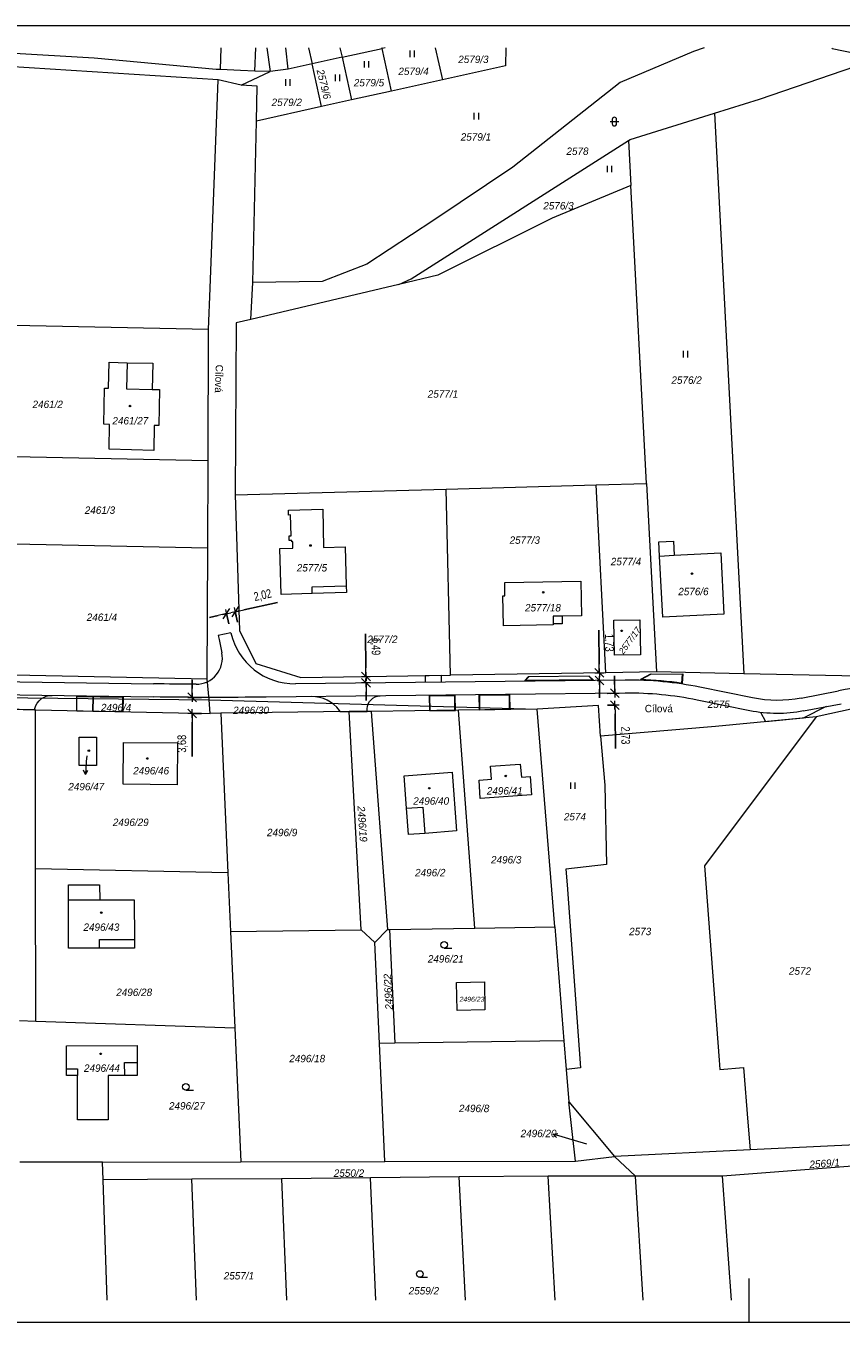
# Model space of a CAD drawing. Header units: metres. Extents: x -457134 to -456294, y -1111357 to -1111060.
# Tile 2 of 4: x -456880 to -456693, y -1111357 to -1111060. Entities that reach past the tile are written whole.
import ezdxf
from ezdxf.enums import TextEntityAlignment as Align

# ---------------------------------------------------------------- set-up
doc = ezdxf.new("R2010")
doc.units = ezdxf.units.M
doc.header["$MEASUREMENT"] = 0
doc.layers.get('0').update_dxf_attribs({"lineweight": 13})
for name, color, linetype, lineweight in [('Hranice parcel', 7, 'Continuous', 13), ('HRANY NAVRH', 1, 'Continuous', 13), ('KOTY', 1, 'Continuous', 13), ('Parcelní čísla', 7, 'Continuous', 13), ('Pop  PČ popisy', 7, 'Continuous', 13), ('RAMECEK', 7, 'Continuous', 0), ('Vnitřní kresba', 7, 'Continuous', 0), ('Značky budov', 7, 'Continuous', 13), ('Značky kultur', 7, 'Continuous', 13)]:
    doc.layers.add(name, color=color, linetype=linetype, lineweight=lineweight)
doc.styles.add('ARIAL', font='arial.ttf')
doc.styles.add('Style-cs_Italics', font='cs_Italics.shx')
doc.styles.add('Style-cs_Working', font='cs_Working.shx')
doc.styles.add('Style-Times New Roman', font='times.ttf')
doc.dimstyles.new('1 500', dxfattribs={"dimtxt": 1, "dimasz": 1, "dimexe": 0, "dimexo": 1, "dimgap": 0.5, "dimtad": 1, "dimzin": 0, "dimtxsty": 'Style-Times New Roman', "dimblk": 'KONCOVA ZNACKA KOTY_1.0', "dimcen": 0, "dimazin": 3, "dimtfac": 1, "dimtdec": 0, "dimtofl": 0, "dimtmove": 0, "dimatfit": 1, "dimldrblk": 'KONCOVA ZNACKA KOTY_1.0', "dimfxl": 0, "dimtolj": 1, "dimtzin": 0, "dimarcsym": 0})

# ---------------------------------------------------------------- blocks, each defined once
blk = doc.blocks.new('4.02')
at = {"layer": 'Značky budov', "ltscale": 0.25}
blk.add_circle((-0.001, 0), 0.0175, dxfattribs=at)
blk = doc.blocks.new('1029_3')
at = {"layer": 'Pop  PČ popisy', "ltscale": 0.25}
for p, q in [((-0.288, 0.083), (-0.178, 0.103)), ((0, 0), (-0.288, 0.083)), ((-0.288, 0.083), (-0.206, 0.007))]:
    blk.add_line(p, q, dxfattribs=at)
blk = doc.blocks.new('1029_4')
at = {"layer": 'Pop  PČ popisy', "ltscale": 0.25}
for p, q in [((0, 0), (-0.021, -0.299)), ((-0.021, -0.299), (-0.064, -0.196)), ((-0.021, -0.299), (0.036, -0.203))]:
    blk.add_line(p, q, dxfattribs=at)
blk = doc.blocks.new('3.04')
at = {"layer": 'Značky kultur', "ltscale": 0.25}
blk.add_line((0.001, 0), (0.176, 0), dxfattribs=at)
blk.add_circle((0.001, 0.075), 0.075, dxfattribs=at)
blk = doc.blocks.new('3.06')
at = {"layer": 'Značky kultur', "ltscale": 0.25}
for p, q in [((-0.051, 0), (-0.051, 0.15)), ((0.049, 0), (0.049, 0.15))]:
    blk.add_line(p, q, dxfattribs=at)
blk = doc.blocks.new('3.16')
at = {"layer": 'Značky kultur', "ltscale": 0.25}
for p, q in [((-0.1, 0.1), (0.1, 0.1)), ((-0.05, 0.15), (-0.05, 0.05)), ((0.05, 0.05), (0.05, 0.15))]:
    blk.add_line(p, q, dxfattribs=at)
for centre, start, end in [((0, 0.15), 0, 180), ((0, 0.05), 180, 359.9879)]:
    blk.add_arc(centre, 0.05, start, end, dxfattribs=at)
blk = doc.blocks.new('KONCOVA ZNACKA KOTY_1.0')
blk.add_line((0, 0), (-1, 0))
at = {"layer": 'KOTY'}
for p, q in [((-0.5, -0.5), (0.5, 0.5)), ((-0.5, 0), (0.5, 0)), ((0, -0.5), (0, 0.5))]:
    blk.add_line(p, q, dxfattribs=at)
blk = doc.blocks.new('*D23')
at = {"layer": 'Defpoints', "color": 0, "linetype": 'Continuous'}
for p in [(-456801.89, -1111210.26), (-456799.67, -1111208.75), (-456799.65, -1111210.24)]:
    blk.add_point(p, dxfattribs=at)
at = {"layer": 'KOTY', "color": 0, "linetype": 'Continuous', "lineweight": -2}
for p, q in [((-456801.92, -1111206.77), (-456802.01, -1111199.02)), ((-456801.86, -1111212.26), (-456801.84, -1111214.26))]:
    blk.add_line(p, q, dxfattribs=at)
at = {"layer": 'KOTY', "color": 0, "linetype": 'ByBlock', "lineweight": -2}
for p, q in [((-456801.67, -1111208.77), (-456801.9, -1111208.77)), ((-456801.65, -1111210.26), (-456801.89, -1111210.26))]:
    blk.add_line(p, q, dxfattribs=at)
at = {"layer": 'KOTY', "color": 0, "linetype": 'Continuous', "lineweight": -2, "xscale": 2, "yscale": 2, "zscale": 2}
for p, rotation in [((-456801.9, -1111208.77), 270.6292936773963), ((-456801.89, -1111210.26), 90.62929367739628)]:
    blk.add_blockref('KONCOVA ZNACKA KOTY_1.0', p, dxfattribs=dict(at, rotation=rotation))
at = {"layer": 'KOTY', "color": 0, "linetype": 'Continuous', "insert": (-456799.78, -1111201.87), "char_height": 2, "attachment_point": 5, "rotation": 270.6293, "style": 'ARIAL'}
blk.add_mtext('\\A1;\\H1x;\\W0.75;1,49', dxfattribs=at)
blk = doc.blocks.new('*D25')
at = {"layer": 'Defpoints', "color": 0, "linetype": 'Continuous'}
for p in [(-456748.42, -1111209.67), (-456746.94, -1111207.93), (-456746.92, -1111209.66)]:
    blk.add_point(p, dxfattribs=at)
at = {"layer": 'KOTY', "color": 0, "linetype": 'Continuous', "lineweight": -2}
for p, q in [((-456748.46, -1111205.95), (-456748.55, -1111198.19)), ((-456748.4, -1111211.67), (-456748.38, -1111213.67))]:
    blk.add_line(p, q, dxfattribs=at)
at = {"layer": 'KOTY', "color": 0, "linetype": 'ByBlock', "lineweight": -2}
for p, q in [((-456748.94, -1111207.95), (-456748.44, -1111207.95)), ((-456748.92, -1111209.68), (-456748.42, -1111209.67))]:
    blk.add_line(p, q, dxfattribs=at)
at = {"layer": 'KOTY', "color": 0, "linetype": 'Continuous', "lineweight": -2, "xscale": 2, "yscale": 2, "zscale": 2}
for p, rotation in [((-456748.44, -1111207.95), 270.6292936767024), ((-456748.42, -1111209.67), 90.62929367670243)]:
    blk.add_blockref('KONCOVA ZNACKA KOTY_1.0', p, dxfattribs=dict(at, rotation=rotation))
at = {"layer": 'KOTY', "color": 0, "linetype": 'Continuous', "insert": (-456746.31, -1111201.05), "char_height": 2, "attachment_point": 5, "rotation": 270.6293, "style": 'ARIAL'}
blk.add_mtext('\\A1;\\H1x;\\W0.75;1,73', dxfattribs=at)
blk = doc.blocks.new('*D27')
at = {"layer": 'Defpoints', "color": 0, "linetype": 'Continuous'}
for p in [(-456748.63, -1111212.68), (-456744.9, -1111212.63), (-456748.6, -1111215.4)]:
    blk.add_point(p, dxfattribs=at)
at = {"layer": 'KOTY', "color": 0, "linetype": 'Continuous', "lineweight": -2}
for p, q in [((-456744.93, -1111210.63), (-456744.95, -1111208.63)), ((-456744.85, -1111217.36), (-456744.76, -1111225.28))]:
    blk.add_line(p, q, dxfattribs=at)
at = {"layer": 'KOTY', "color": 0, "linetype": 'ByBlock', "lineweight": -2}
for p, q in [((-456746.63, -1111212.65), (-456744.9, -1111212.63)), ((-456746.6, -1111215.38), (-456744.87, -1111215.36))]:
    blk.add_line(p, q, dxfattribs=at)
at = {"layer": 'KOTY', "color": 0, "linetype": 'Continuous', "lineweight": -2, "xscale": 2, "yscale": 2, "zscale": 2}
for p, rotation in [((-456744.9, -1111212.63), 270.6292936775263), ((-456744.87, -1111215.36), 90.62929367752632)]:
    blk.add_blockref('KONCOVA ZNACKA KOTY_1.0', p, dxfattribs=dict(at, rotation=rotation))
at = {"layer": 'KOTY', "color": 0, "linetype": 'Continuous', "insert": (-456742.6, -1111222.3), "char_height": 2, "attachment_point": 5, "rotation": 270.6293, "style": 'ARIAL'}
blk.add_mtext('\\A1;\\H1x;\\W0.75;2,73', dxfattribs=at)
blk = doc.blocks.new('*D29')
at = {"layer": 'Defpoints', "color": 0, "linetype": 'Continuous'}
for p in [(-456841.69, -1111213.56), (-456837.57, -1111213.57), (-456837.58, -1111217.25)]:
    blk.add_point(p, dxfattribs=at)
at = {"layer": 'KOTY', "color": 0, "linetype": 'Continuous', "lineweight": -2}
for p, q in [((-456841.69, -1111211.56), (-456841.68, -1111209.56)), ((-456841.7, -1111219.24), (-456841.72, -1111227.14))]:
    blk.add_line(p, q, dxfattribs=at)
at = {"layer": 'KOTY', "color": 0, "linetype": 'ByBlock', "lineweight": -2}
for p, q in [((-456839.57, -1111213.57), (-456841.69, -1111213.56)), ((-456839.58, -1111217.25), (-456841.7, -1111217.24))]:
    blk.add_line(p, q, dxfattribs=at)
at = {"layer": 'KOTY', "color": 0, "linetype": 'Continuous', "lineweight": -2, "xscale": 2, "yscale": 2, "zscale": 2}
for p, rotation in [((-456841.69, -1111213.56), 269.8945374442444), ((-456841.7, -1111217.24), 89.89453744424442)]:
    blk.add_blockref('KONCOVA ZNACKA KOTY_1.0', p, dxfattribs=dict(at, rotation=rotation))
at = {"layer": 'KOTY', "color": 0, "linetype": 'Continuous', "insert": (-456843.91, -1111224.19), "char_height": 2, "attachment_point": 5, "rotation": 89.8945, "style": 'ARIAL'}
blk.add_mtext('\\A1;\\H1x;\\W0.75;3,68', dxfattribs=at)
blk = doc.blocks.new('*D31')
at = {"layer": 'Defpoints', "color": 0, "linetype": 'Continuous'}
for p in [(-456833.82, -1111194.38), (-456832.86, -1111198.7), (-456830.89, -1111198.26)]:
    blk.add_point(p, dxfattribs=at)
at = {"layer": 'KOTY', "color": 0, "linetype": 'Continuous', "lineweight": -2}
for p, q in [((-456829.9, -1111193.5), (-456822.18, -1111191.79)), ((-456835.77, -1111194.81), (-456837.72, -1111195.25))]:
    blk.add_line(p, q, dxfattribs=at)
at = {"layer": 'KOTY', "color": 0, "linetype": 'ByBlock', "lineweight": -2}
for p, q in [((-456833.29, -1111196.75), (-456833.82, -1111194.38)), ((-456831.32, -1111196.31), (-456831.85, -1111193.94))]:
    blk.add_line(p, q, dxfattribs=at)
at = {"layer": 'KOTY', "color": 0, "linetype": 'Continuous', "lineweight": -2, "xscale": 2, "yscale": 2, "zscale": 2}
for p, rotation in [((-456831.85, -1111193.94), 192.5513635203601), ((-456833.82, -1111194.38), 12.55136352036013)]:
    blk.add_blockref('KONCOVA ZNACKA KOTY_1.0', p, dxfattribs=dict(at, rotation=rotation))
at = {"layer": 'KOTY', "color": 0, "linetype": 'Continuous', "insert": (-456825.54, -1111190.28), "char_height": 2, "attachment_point": 5, "rotation": 12.5514, "style": 'ARIAL'}
blk.add_mtext('\\A1;\\H1x;\\W0.75;2,02', dxfattribs=at)

msp = doc.modelspace()

# ---------------------------------------------------------------- linework, layer by layer
at = {"layer": 'Hranice parcel', "ltscale": 0.25}
for p, q in [((-456835.23, -1111069.72), (-456835.043, -1111064.71)), ((-456827.32, -1111070.05), (-456827.161, -1111064.71)), ((-456824.586, -1111064.71), (-456823.81, -1111070.19)), ((-456819.74, -1111069.64), (-456820.25, -1111064.71)), ((-456815.043, -1111064.71), (-456814.22, -1111068.42)), ((-456807.866, -1111064.71), (-456807.38, -1111066.9)), ((-456807.38, -1111066.9), (-456798.2, -1111064.86)), ((-456798.2, -1111064.86), (-456798.233, -1111064.71)), ((-456797.522, -1111064.71), (-456798.2, -1111064.86)), ((-456796.03, -1111074.63), (-456798.2, -1111064.86)), ((-456786.031, -1111064.71), (-456784.4, -1111072.07)), ((-456807.38, -1111066.9), (-456814.22, -1111068.42)), ((-456807.38, -1111066.9), (-456805.2, -1111076.67)), ((-456830.67, -1111069.91), (-456835.23, -1111069.72)), ((-456827.32, -1111070.05), (-456830.67, -1111069.91)), ((-456830.49, -1111073.28), (-456823.81, -1111070.19)), ((-456823.81, -1111070.19), (-456827.32, -1111070.05)), ((-456819.74, -1111069.64), (-456823.81, -1111070.19)), ((-456814.22, -1111068.42), (-456819.74, -1111069.64)), ((-456812.06, -1111078.19), (-456814.22, -1111068.42)), ((-456837.58, -1111119.77), (-456835.77, -1111072.06)), ((-456830.49, -1111073.28), (-456835.77, -1111072.06)), ((-456784.4, -1111072.07), (-456796.03, -1111074.63)), ((-456805.2, -1111076.67), (-456812.06, -1111078.19)), ((-456796.03, -1111074.63), (-456805.2, -1111076.67)), ((-456812.06, -1111078.19), (-456826.99, -1111081.5)), ((-456722.08, -1111079.71), (-456715.33, -1111208.15)), ((-456827.85, -1111118.48), (-456826.99, -1111081.5)), ((-456741.79, -1111085.99), (-456741.24, -1111096.28)), ((-456737.6, -1111164.57), (-456741.24, -1111096.28)), ((-456828.29, -1111126.99), (-456827.85, -1111118.48)), ((-456811.91, -1111118.26), (-456827.85, -1111118.48)), ((-456837.95, -1111129.28), (-456837.58, -1111119.77)), ((-456794.4, -1111118.94), (-456828.29, -1111126.99)), ((-456837.95, -1111129.28), (-456887.94, -1111128.26)), ((-456838.06, -1111159.28), (-456837.95, -1111129.28)), ((-456888.05, -1111158.28), (-456838.06, -1111159.28)), ((-456838.13, -1111179.28), (-456838.06, -1111159.28)), ((-456831.85, -1111167.14), (-456783.55, -1111165.82)), ((-456783.55, -1111165.82), (-456749.17, -1111164.88)), ((-456782.5, -1111208.48), (-456783.55, -1111165.82)), ((-456749.17, -1111164.88), (-456737.6, -1111164.57)), ((-456746.94, -1111207.93), (-456749.17, -1111164.88)), ((-456737.6, -1111164.57), (-456735.38, -1111207.75)), ((-456888.12, -1111178.28), (-456838.13, -1111179.28)), ((-456838.24, -1111209.28), (-456838.13, -1111179.28)), ((-456888.24, -1111208.28), (-456838.24, -1111209.28)), ((-456837.84, -1111214.13), (-456838.24, -1111209.28)), ((-456746.94, -1111207.93), (-456782.5, -1111208.48)), ((-456735.38, -1111207.75), (-456746.94, -1111207.93)), ((-456715.33, -1111208.15), (-456735.38, -1111207.75)), ((-457129.15, -1111210.867), (-456837.84, -1111214.13)), ((-456877.62, -1111216.42), (-456885.12, -1111216.26)), ((-456877.58, -1111252.87), (-456877.62, -1111216.42)), ((-456877.62, -1111216.42), (-456837.58, -1111217.25)), ((-456837.58, -1111217.25), (-456837.84, -1111214.13)), ((-456837.84, -1111214.13), (-456762.71, -1111216.29)), ((-456780.73, -1111216.53), (-456800.72, -1111216.78)), ((-456762.71, -1111216.29), (-456780.73, -1111216.53)), ((-456776.99, -1111266.43), (-456780.73, -1111216.53)), ((-456758.67, -1111266.16), (-456762.71, -1111216.29)), ((-456690.03, -1111216.12), (-456698.75, -1111218.05)), ((-456835.16, -1111217.22), (-456837.58, -1111217.25)), ((-456805.72, -1111216.84), (-456835.16, -1111217.22)), ((-456835.16, -1111217.22), (-456833.53, -1111253.79)), ((-456800.72, -1111216.78), (-456805.72, -1111216.84)), ((-456802.99, -1111266.81), (-456805.72, -1111216.84)), ((-456800.72, -1111216.78), (-456796.99, -1111266.74)), ((-456877.53, -1111287.77), (-456877.58, -1111252.87)), ((-456833.53, -1111253.79), (-456877.58, -1111252.87)), ((-456833.53, -1111253.79), (-456832.93, -1111267.19)), ((-456832.93, -1111267.19), (-456802.99, -1111266.81)), ((-456799.85, -1111269.77), (-456802.99, -1111266.81)), ((-456799.85, -1111269.77), (-456796.99, -1111266.74)), ((-456796.99, -1111266.74), (-456796.48, -1111266.73)), ((-456796.48, -1111266.73), (-456776.99, -1111266.43)), ((-456796.48, -1111266.73), (-456795.3, -1111292.83)), ((-456776.99, -1111266.43), (-456758.67, -1111266.16)), ((-456758.67, -1111266.16), (-456756.56, -1111292.24)), ((-456832.93, -1111267.19), (-456831.94, -1111289.29)), ((-456798.8, -1111292.88), (-456799.85, -1111269.77)), ((-456881.29, -1111287.61), (-456877.53, -1111287.77)), ((-456877.53, -1111287.77), (-456831.94, -1111289.29)), ((-456831.94, -1111289.29), (-456830.57, -1111319.99)), ((-456795.3, -1111292.83), (-456798.8, -1111292.88)), ((-456797.57, -1111319.92), (-456798.8, -1111292.88)), ((-456756.56, -1111292.24), (-456795.3, -1111292.83)), ((-456756.56, -1111292.24), (-456756.03, -1111298.81)), ((-456756.03, -1111298.81), (-456755.43, -1111306.22)), ((-456755.43, -1111306.22), (-456744.98, -1111318.76)), ((-456753.92, -1111319.83), (-456755.43, -1111306.22)), ((-456713.91, -1111317.25), (-456744.98, -1111318.76)), ((-456674.33, -1111315.32), (-456713.91, -1111317.25)), ((-456862.26, -1111320.06), (-456881.2, -1111320.1)), ((-456862.26, -1111320.06), (-456830.57, -1111319.99)), ((-456862.13, -1111324.15), (-456862.26, -1111320.06)), ((-456830.57, -1111319.99), (-456797.57, -1111319.92)), ((-456797.57, -1111319.92), (-456753.92, -1111319.83)), ((-456753.92, -1111319.83), (-456744.98, -1111318.76)), ((-456744.98, -1111318.76), (-456740.15, -1111323.3)), ((-456674.22, -1111319.73), (-456720.19, -1111323.27)), ((-456780.53, -1111323.41), (-456800.88, -1111323.63)), ((-456760.13, -1111323.24), (-456780.53, -1111323.41)), ((-456779.112, -1111351.71), (-456780.53, -1111323.41)), ((-456758.594, -1111351.71), (-456760.13, -1111323.24)), ((-456740.15, -1111323.3), (-456760.13, -1111323.24)), ((-456720.19, -1111323.27), (-456740.15, -1111323.3)), ((-456738.389, -1111351.71), (-456740.15, -1111323.3)), ((-456718.178, -1111351.71), (-456720.19, -1111323.27)), ((-456841.78, -1111323.95), (-456862.13, -1111324.15)), ((-456861.221, -1111351.71), (-456862.13, -1111324.15)), ((-456821.27, -1111323.85), (-456841.78, -1111323.95)), ((-456840.739, -1111351.71), (-456841.78, -1111323.95)), ((-456800.88, -1111323.63), (-456821.27, -1111323.85)), ((-456821.27, -1111323.85), (-456820.109, -1111351.71)), ((-456799.63, -1111351.71), (-456800.88, -1111323.63))]:
    msp.add_line(p, q, dxfattribs=at)
at = {"layer": 'Hranice parcel', "ltscale": 0.25, "flags": 128}
for points in [[(-456835.77, -1111072.06), (-456903.21, -1111067.75), (-456951.02, -1111067.4), (-456988.4, -1111066.74), (-457018.23, -1111065.04)], [(-456835.23, -1111069.72), (-456835.69, -1111069.7), (-456836.24, -1111069.68), (-456864.19, -1111067.09), (-456904.657, -1111064.71)], [(-456724.427, -1111064.71), (-456726.88, -1111065.54), (-456743.7, -1111072.69), (-456768.28, -1111092.11), (-456786.34, -1111104.19), (-456801.7, -1111114.27), (-456811.91, -1111118.26)], [(-456769.86, -1111064.71), (-456769.9, -1111068.87), (-456784.4, -1111072.07)], [(-456695.159, -1111064.71), (-456695.13, -1111064.86), (-456684.36, -1111067.1)], [(-456722.08, -1111079.71), (-456711.77, -1111076.49), (-456684.36, -1111067.1)], [(-456826.99, -1111081.5), (-456826.81, -1111073.53), (-456830.49, -1111073.28)], [(-456741.79, -1111085.99), (-456741.4, -1111085.74), (-456722.08, -1111079.71)], [(-456574.09, -1111082.5), (-456574.89, -1111084.52), (-456578.6, -1111093.99), (-456581.09, -1111136.57), (-456585.56, -1111199.07), (-456689.14, -1111208.67), (-456715.33, -1111208.15)], [(-456794.4, -1111118.94), (-456791.53, -1111117.65), (-456741.79, -1111085.99)], [(-456741.24, -1111096.28), (-456759.27, -1111103.74), (-456785.43, -1111116.81), (-456794.4, -1111118.94)], [(-456828.29, -1111126.99), (-456831.6, -1111127.78), (-456831.85, -1111167.14)], [(-456849.19, -1111143.03), (-456849.38, -1111151.29), (-456850.38, -1111151.27), (-456850.5, -1111156.96), (-456860.76, -1111156.69), (-456860.64, -1111151.03), (-456861.98, -1111150.98), (-456861.83, -1111142.72), (-456860.84, -1111142.75), (-456860.73, -1111136.79), (-456856.63, -1111136.88), (-456850.75, -1111137.01), (-456850.89, -1111142.99), (-456849.19, -1111143.03)], [(-456831.85, -1111167.14), (-456830.89, -1111198.26), (-456827.11, -1111205.77), (-456816.84, -1111209.02), (-456782.5, -1111208.48)], [(-456821.36, -1111189.97), (-456821.63, -1111179.46), (-456818.66, -1111179.37), (-456818.68, -1111177.94), (-456818.88, -1111177.94), (-456818.9, -1111177.59), (-456819.48, -1111177.62), (-456819.51, -1111176.55), (-456819.03, -1111176.54), (-456819.15, -1111171.77), (-456819.63, -1111171.78), (-456819.66, -1111170.7), (-456811.81, -1111170.47), (-456811.59, -1111179.25), (-456806.65, -1111179.09), (-456806.42, -1111188.03), (-456806.37, -1111189.56), (-456814.21, -1111189.76), (-456821.36, -1111189.97)], [(-456731.26, -1111181), (-456720.63, -1111180.46), (-456719.91, -1111194.47), (-456733.91, -1111195.18), (-456734.62, -1111181.18), (-456734.8, -1111177.95), (-456731.44, -1111177.75), (-456731.26, -1111181)], [(-456770.56, -1111190.27), (-456770.06, -1111190.28), (-456770.11, -1111187.26), (-456752.66, -1111186.92), (-456752.49, -1111194.88), (-456756.96, -1111194.96), (-456756.97, -1111196.7), (-456759, -1111196.7), (-456758.99, -1111196.97), (-456770.42, -1111197.21), (-456770.56, -1111190.27)], [(-456745.12, -1111195.88), (-456739.14, -1111195.79), (-456738.99, -1111203.78), (-456745, -1111203.88), (-456745.12, -1111195.88)], [(-456748.16, -1111222.46), (-456748.6, -1111215.4), (-456762.71, -1111216.29)], [(-456698.75, -1111218.05), (-456721.85, -1111220.23), (-456748.16, -1111222.46)], [(-456698.75, -1111218.05), (-456724.32, -1111252.2), (-456721.01, -1111296.66), (-456720.84, -1111298.82), (-456715.39, -1111298.38), (-456714.41, -1111310.89), (-456713.91, -1111317.25)], [(-456748.16, -1111222.46), (-456747.2, -1111233.71), (-456746.78, -1111251.85), (-456756.11, -1111252.95), (-456755.77, -1111256.51), (-456752.77, -1111298.49), (-456756.03, -1111298.81)], [(-456867.57, -1111222.7), (-456863.59, -1111222.69), (-456863.61, -1111229.17), (-456867.58, -1111229.19), (-456867.57, -1111222.7)], [(-456857.47, -1111223.9), (-456845.09, -1111223.97), (-456845.18, -1111233.62), (-456857.55, -1111233.49), (-456857.47, -1111223.9)], [(-456788.44, -1111244.73), (-456792.14, -1111244.98), (-456792.6, -1111238.97), (-456793.13, -1111231.53), (-456782.15, -1111230.73), (-456781.18, -1111244.17), (-456788.44, -1111244.73)], [(-456764.3, -1111231.68), (-456763.99, -1111235.87), (-456775.7, -1111236.74), (-456775.98, -1111232.53), (-456773.13, -1111232.3), (-456773.36, -1111229.35), (-456766.55, -1111228.86), (-456766.3, -1111231.85), (-456764.3, -1111231.68)], [(-456862.91, -1111256.5), (-456862.88, -1111259.93), (-456854.96, -1111259.94), (-456854.92, -1111269.08), (-456854.93, -1111271.02), (-456862.93, -1111271.06), (-456870.04, -1111271.06), (-456870.03, -1111259.92), (-456870.04, -1111256.51), (-456862.91, -1111256.5)], [(-456781.16, -1111278.88), (-456774.77, -1111278.75), (-456774.64, -1111285.15), (-456781.04, -1111285.28), (-456781.16, -1111278.88)], [(-456857.15, -1111300.22), (-456860.96, -1111300.22), (-456860.97, -1111310.38), (-456867.95, -1111310.38), (-456867.96, -1111300.19), (-456870.48, -1111300.19), (-456870.48, -1111298.69), (-456870.48, -1111293.41), (-456854.3, -1111293.37), (-456854.3, -1111297.23), (-456854.29, -1111300.22), (-456857.15, -1111300.22)]]:
    msp.add_lwpolyline(points, dxfattribs=at)
at = {"layer": 'HRANY NAVRH', "ltscale": 0.25}
for p, q in [((-456832.838, -1111198.786), (-456835.73, -1111199.381)), ((-456835.73, -1111199.381), (-456835.535, -1111200.327)), ((-456835.535, -1111200.327), (-456834.913, -1111203.348)), ((-457051.971, -1111207.463), (-456850.594, -1111210.461)), ((-457046.628, -1111210.542), (-456850.638, -1111213.46)), ((-456742.522, -1111209.608), (-456818.051, -1111210.437)), ((-456788.329, -1111208.572), (-456784.693, -1111208.514)), ((-456788.329, -1111208.572), (-456788.312, -1111210.111)), ((-456784.693, -1111208.514), (-456784.676, -1111210.071)), ((-456764.719, -1111208.852), (-456765.533, -1111209.711)), ((-456749.854, -1111209.538), (-456765.533, -1111209.711)), ((-456765.533, -1111209.711), (-456765.531, -1111209.861)), ((-456764.607, -1111208.85), (-456765.421, -1111209.709)), ((-456750.745, -1111208.698), (-456764.719, -1111208.852)), ((-456750.86, -1111208.699), (-456749.969, -1111209.54)), ((-456750.745, -1111208.698), (-456749.854, -1111209.538)), ((-456749.854, -1111209.538), (-456749.852, -1111209.688)), ((-456739.023, -1111209.494), (-456739.027, -1111209.644)), ((-456736.753, -1111208.253), (-456739.023, -1111209.494)), ((-456736.583, -1111208.251), (-456738.865, -1111209.5)), ((-456736.753, -1111208.253), (-456729.307, -1111208.167)), ((-456729.578, -1111210.347), (-456729.407, -1111208.168)), ((-456729.478, -1111210.362), (-456729.501, -1111210.51)), ((-456729.307, -1111208.167), (-456729.478, -1111210.362)), ((-456868.164, -1111216.616), (-456868.114, -1111213.2)), ((-456868.116, -1111213.35), (-456857.466, -1111213.509)), ((-456864.465, -1111216.693), (-456864.416, -1111213.405)), ((-456864.365, -1111216.695), (-456864.316, -1111213.407)), ((-456857.616, -1111216.835), (-456857.566, -1111213.507)), ((-456857.516, -1111216.837), (-456857.464, -1111213.359)), ((-456742.489, -1111212.608), (-456824.73, -1111213.511)), ((-456787.299, -1111216.612), (-456787.338, -1111213.1)), ((-456781.462, -1111213.186), (-456787.336, -1111213.25)), ((-456787.199, -1111216.611), (-456787.236, -1111213.249)), ((-456781.525, -1111216.54), (-456781.562, -1111213.187)), ((-456781.425, -1111216.539), (-456781.464, -1111213.036)), ((-456775.91, -1111216.417), (-456775.948, -1111212.975)), ((-456768.917, -1111213.048), (-456775.946, -1111213.125)), ((-456775.81, -1111216.415), (-456775.846, -1111213.124)), ((-456768.982, -1111216.276), (-456769.017, -1111213.049)), ((-456768.882, -1111216.274), (-456768.919, -1111212.898)), ((-456713.331, -1111213.687), (-456725.395, -1111211.236)), ((-456702.229, -1111213.737), (-456693.634, -1111212.07)), ((-456883.02, -1111216.305), (-456877.815, -1111216.416)), ((-456877.815, -1111216.416), (-456877.734, -1111216.103)), ((-456807.702, -1111216.866), (-456807.948, -1111216.543)), ((-456801.619, -1111216.791), (-456801.613, -1111216.196)), ((-456787.299, -1111216.612), (-456781.425, -1111216.539)), ((-456775.91, -1111216.417), (-456768.882, -1111216.274)), ((-456713.928, -1111216.627), (-456725.993, -1111214.175)), ((-456696.471, -1111215.677), (-456701.761, -1111218.334)), ((-456701.658, -1111216.682), (-456693.063, -1111215.016)), ((-456868.164, -1111216.616), (-456864.465, -1111216.693)), ((-456864.465, -1111216.693), (-456857.516, -1111216.837)), ((-456807.702, -1111216.866), (-456805.72, -1111216.84)), ((-456805.72, -1111216.84), (-456801.619, -1111216.791)), ((-456710.269, -1111219.137), (-456711.463, -1111217.027)), ((-456701.761, -1111218.334), (-456710.269, -1111219.137))]:
    msp.add_line(p, q, dxfattribs=at)
for centre, radius, start, end in [((-456818.216, -1111195.438), 15, 192.89504, 270.62929), ((-456840.789, -1111204.558), 6, 269.70791, 11.63787), ((-456741.627, -1111291.103), 81.5, 78.51209, 90.62929), ((-456741.627, -1111291.103), 81.65, 81.44331, 88.1721), ((-456645.756, -1111458.971), 251.5, 95.28978, 100.97435), ((-456814.307, -1111221.397), 8, 37.35376, 90.62929), ((-456741.627, -1111291.103), 78.5, 78.51209, 90.62929)]:
    msp.add_arc(centre, radius, start, end, dxfattribs=at)
at = {"layer": 'HRANY NAVRH', "ltscale": 0.25, "extrusion": (0, 0, -1)}
for centre, radius, start, end in [((456835.73, -1110212.071), 998.5, 270.292088, 270.85295), ((456873.864, -1111217.115), 4, 14.64982, 90.85295), ((456835.73, -1110212.071), 1001.5, 269.370706, 270.85295), ((456798.614, -1111216.224), 3, 0.53614, 89.37071), ((456707.655, -1111185.758), 28.5, 259.02565, 281.48791), ((456707.655, -1111185.758), 31.5, 259.02565, 281.48791)]:
    msp.add_arc(centre, radius, start, end, dxfattribs=at)
at = {"layer": 'Pop  PČ popisy', "ltscale": 0.25}
for p, q in [((-456865.87, -1111226.98), (-456865.96, -1111228.28)), ((-456751.33, -1111315.91), (-456756.17, -1111314.52))]:
    msp.add_line(p, q, dxfattribs=at)
at = {"layer": 'RAMECEK', "ltscale": 0.25}
msp.add_line((-456714.149, -1111356.71), (-456714.149, -1111346.71), dxfattribs=at)
at = {"layer": 'RAMECEK', "ltscale": 0.25, "flags": 128}
msp.add_lwpolyline([(-457134.15, -1111356.71), (-456294.149, -1111356.71), (-456294.149, -1111059.71), (-457134.15, -1111059.71)], close=True, dxfattribs=at)
at = {"layer": 'Vnitřní kresba', "ltscale": 0.25}
for p, q in [((-456856.63, -1111136.88), (-456856.74, -1111142.84)), ((-456856.74, -1111142.84), (-456850.89, -1111142.99)), ((-456734.62, -1111181.18), (-456731.26, -1111181)), ((-456756.96, -1111194.96), (-456759.02, -1111194.98)), ((-456759.02, -1111194.98), (-456759, -1111196.7)), ((-456870.03, -1111259.92), (-456862.88, -1111259.93)), ((-456862.93, -1111271.06), (-456862.91, -1111269.07)), ((-456862.91, -1111269.07), (-456854.92, -1111269.08)), ((-456870.48, -1111298.69), (-456867.96, -1111298.68)), ((-456867.96, -1111298.68), (-456867.96, -1111300.19)), ((-456857.21, -1111297.23), (-456854.3, -1111297.23)), ((-456857.15, -1111300.22), (-456857.21, -1111297.23))]:
    msp.add_line(p, q, dxfattribs=at)
at = {"layer": 'Vnitřní kresba', "ltscale": 0.25, "flags": 128}
for points in [[(-456814.21, -1111189.76), (-456814.26, -1111188.27), (-456806.42, -1111188.03)], [(-456792.6, -1111238.97), (-456788.87, -1111238.71), (-456788.44, -1111244.73)]]:
    msp.add_lwpolyline(points, dxfattribs=at)

# ---------------------------------------------------------------- block references
at = {"layer": 'Pop  PČ popisy', "ltscale": 0.25, "xscale": 10, "yscale": 10, "zscale": 10}
for name, p in [('1029_4', (-456865.96, -1111228.28)), ('1029_3', (-456756.17, -1111314.52))]:
    msp.add_blockref(name, p, dxfattribs=at)
at = {"layer": 'Značky budov', "ltscale": 0.25, "xscale": 10, "yscale": 10, "zscale": 10}
for p in [(-456855.93, -1111146.81), (-456814.6, -1111178.77), (-456727.2, -1111185.21), (-456761.28, -1111189.48), (-456743.3, -1111198.31), (-456865.37, -1111225.78), (-456852, -1111227.58), (-456769.86, -1111231.58), (-456787.39, -1111234.38), (-456862.52, -1111262.88), (-456862.67, -1111295.24)]:
    msp.add_blockref('4.02', p, dxfattribs=at)
at = {"layer": 'Značky kultur', "ltscale": 0.25, "xscale": 10, "yscale": 10, "zscale": 10}
for name, p in [('3.06', (-456801.73, -1111069.26)), ('3.06', (-456791.24, -1111066.87)), ('3.06', (-456808.34, -1111072.37)), ('3.06', (-456819.78, -1111073.44)), ('3.06', (-456776.57, -1111081.12)), ('3.16', (-456744.99, -1111082.64)), ('3.06', (-456746.03, -1111093.25)), ('3.06', (-456728.63, -1111135.66)), ('3.06', (-456754.44, -1111234.54)), ('3.04', (-456784, -1111271.04)), ('3.04', (-456843.15, -1111303.54)), ('3.04', (-456789.59, -1111346.44))]:
    msp.add_blockref(name, p, dxfattribs=at)

# ---------------------------------------------------------------- texts
at = {"layer": 'Parcelní čísla', "style": 'Style-cs_Italics'}
for s, height, p in [('2579/3', 1.7, (-456777.287, -1111068.22)), ('2579/4', 1.7, (-456790.994, -1111070.96)), ('2579/5', 1.7, (-456801.207, -1111073.56)), ('2579/2', 1.7, (-456820.041, -1111078.06)), ('2579/1', 1.7, (-456776.712, -1111085.99)), ('2578', 1.7, (-456753.44, -1111089.27)), ('2576/3', 1.7, (-456757.797, -1111101.77)), ('2576/2', 1.7, (-456728.451, -1111141.72)), ('2577/1', 1.7, (-456784.263, -1111144.89)), ('2461/2', 1.7, (-456874.805, -1111147.27)), ('2461/27', 1.7, (-456855.875, -1111151.03)), ('2461/3', 1.7, (-456862.842, -1111171.52)), ('2577/3', 1.7, (-456765.518, -1111178.38)), ('2577/5', 1.7, (-456814.268, -1111184.72)), ('2577/4', 1.7, (-456742.335, -1111183.29)), ('2576/6', 1.7, (-456726.884, -1111190.16)), ('2577/18', 1.7, (-456761.352, -1111193.88)), ('2461/4', 1.7, (-456862.379, -1111196.05)), ('2577/2', 1.7, (-456798.131, -1111201.1)), ('2496/4', 1.7, (-456859.131, -1111216.75)), ('2496/30', 1.7, (-456828.227, -1111217.39)), ('2575', 1.7, (-456721.083, -1111215.99)), ('2496/46', 1.7, (-456851.111, -1111231.22)), ('2496/41', 1.7, (-456770.099, -1111235.83)), ('2496/40', 1.7, (-456786.964, -1111238.16)), ('2574', 1.7, (-456754.03, -1111241.75)), ('2496/29', 1.7, (-456855.777, -1111243.04)), ('2496/43', 1.7, (-456862.504, -1111267.07)), ('2573', 1.7, (-456739.083, -1111268.06)), ('2496/21', 1.7, (-456783.615, -1111274.33)), ('2572', 1.7, (-456702.477, -1111277.13)), ('2496/28', 1.7, (-456854.997, -1111281.99)), ('2496/23', 1.139, (-456777.608, -1111283.309)), ('2496/18', 1.7, (-456815.359, -1111297.18)), ('2496/44', 1.7, (-456862.381, -1111299.37)), ('2496/27', 1.7, (-456842.917, -1111308.02)), ('2496/20', 1.7, (-456762.36, -1111314.34)), ('2550/2', 1.7, (-456805.797, -1111323.43)), ('2557/1', 1.7, (-456831.005, -1111346.95)), ('2559/2', 1.7, (-456788.633, -1111350.38))]:
    msp.add_text(s, height=height, dxfattribs=at).set_placement(p, align=Align.CENTER)
for s, height, rotation, p in [('2579/6', 1.7, 284, (-456812.382, -1111073.273)), ('2577/17', 1.445, 54, (-456740.882, -1111200.966)), ('2496/19', 1.7, 274, (-456803.561, -1111242.619)), ('2496/22', 1.7, 93, (-456795.963, -1111280.98)), ('2569/1', 1.7, 4, (-456696.783, -1111321.211))]:
    msp.add_text(s, height=height, rotation=rotation, dxfattribs=at).set_placement(p, align=Align.CENTER)
msp.add_text('2496/47', height=1.7, dxfattribs=at).set_placement((-456865.971, -1111233.168), align=Align.TOP_CENTER)
for s, p in [('2496/9', (-456824.58, -1111245.38)), ('2496/3', (-456773.25, -1111251.62)), ('2496/2', (-456790.64, -1111254.57)), ('2496/8', (-456780.6, -1111308.61))]:
    msp.add_text(s, height=1.7, dxfattribs=at).set_placement(p)
at = {"layer": 'Pop  PČ popisy', "style": 'Style-cs_Working'}
msp.add_text('Cílová', height=1.7, rotation=268, dxfattribs=at).set_placement((-456836.413, -1111140.519), align=Align.CENTER)
msp.add_text('Cílová', height=1.7, dxfattribs=at).set_placement((-456734.811, -1111216.98), align=Align.CENTER)

# ---------------------------------------------------------------- dimensions: what is measured, and where the dimension line sits
at = {"layer": 'KOTY', "linetype": 'Continuous'}
for base, p1, p2, angle, picture, middle in [((-456833.82, -1111194.376), (-456830.89, -1111198.26), (-456832.857, -1111198.698), 192.55136, '*D31', (-456825.065, -1111192.427)), ((-456748.421, -1111209.673), (-456746.94, -1111207.93), (-456746.921, -1111209.656), 270.62929, '*D25', (-456748.516, -1111201.069)), ((-456801.885, -1111210.26), (-456799.67, -1111208.75), (-456799.654, -1111210.235), 270.62929, '*D23', (-456801.977, -1111201.896)), ((-456841.69, -1111213.562), (-456837.58, -1111217.25), (-456837.573, -1111213.57), 89.89454, '*D29', (-456841.71, -1111224.192)), ((-456744.903, -1111212.634), (-456748.6, -1111215.4), (-456748.63, -1111212.675), 90.62929, '*D27', (-456744.797, -1111222.32))]:
    dim = msp.add_linear_dim(base=base, p1=p1, p2=p2, angle=angle, text='\\H1x;\\W0.75;<>', dimstyle='1 500', override={"dimscale": 0, "dimtxt": 2, "dimasz": 2, "dimexo": 2, "dimgap": 1, "dimtxsty": 'ARIAL', "dimtdec": 2}, dxfattribs=at)
    dim.commit()
    dim.dimension.update_dxf_attribs({"geometry": picture, "text_midpoint": middle, "dimtype": 160})

doc.saveas('drawing.dxf')
